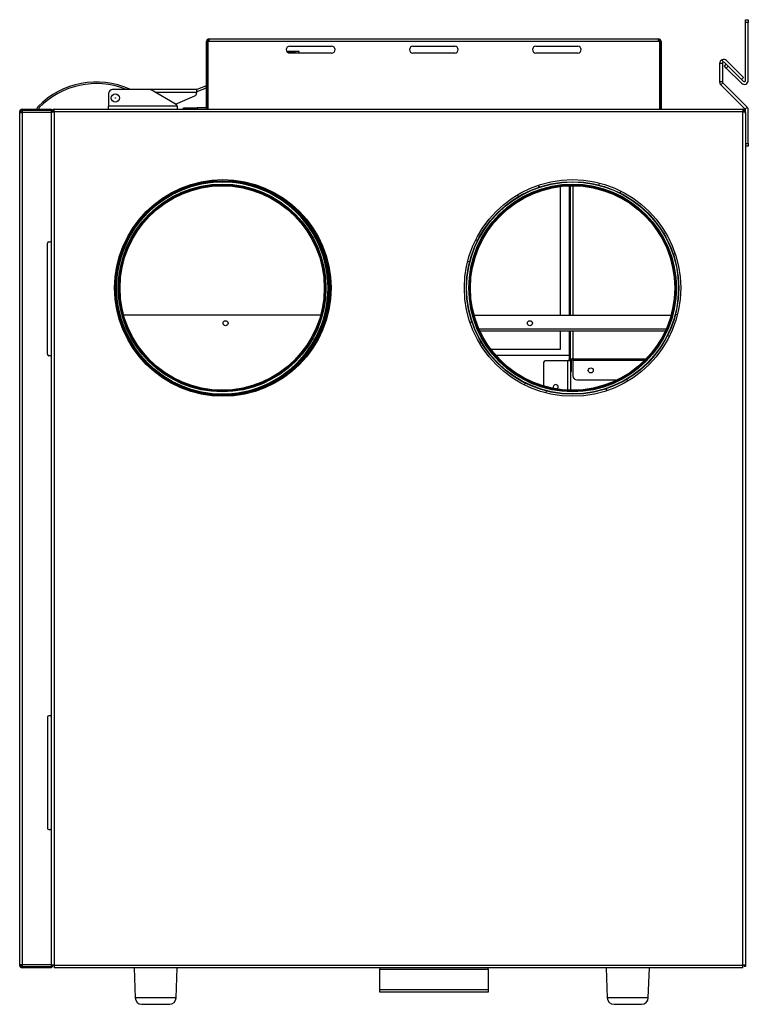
# Model space of a CAD drawing. Header units: millimetres. Extents: x 236 to 3393, y 257 to 3307.
# Tile 1 of 9: x 236 to 775, y 1763 to 2490. Entities that reach past the tile are written whole.
import ezdxf

# ---------------------------------------------------------------- set-up
doc = ezdxf.new("R2010")
doc.units = ezdxf.units.MM
for name, color, linetype in [('BLASZKA_BYPASSU', 7, 'Continuous'), ('BURTA', 7, 'Continuous'), ('Domyślne', 7, 'Continuous'), ('DRZWI_ZEW_H', 7, 'Continuous'), ('ETHERNET', 7, 'Continuous'), ('KOLNIERZ_160', 7, 'Continuous'), ('KOLNIERZ_160_PK', 7, 'Continuous'), ('MOC_REKU_SCIANA_', 7, 'Continuous'), ('MOC_REKU_TYŁ_NOW', 7, 'Continuous'), ('OBUDOWA_H', 7, 'Continuous'), ('POKRYWKA_STEROWA', 7, 'Continuous'), ('PRZEGRODA_BYPASS', 7, 'Continuous'), ('PRZEGRODA_STEROW', 7, 'Continuous'), ('STOPKA', 7, 'Continuous'), ('UCHWYT_SYFONU_2S', 7, 'Continuous'), ('USB_PIONOWE', 7, 'Continuous'), ('WSPORNIK_FILTRA_', 7, 'Continuous'), ('WYMIENNIK', 7, 'Continuous')]:
    doc.layers.add(name, color=color, linetype=linetype)

# ---------------------------------------------------------------- blocks, each defined once
blk = doc.blocks.new('SE2')
at = {"layer": 'BLASZKA_BYPASSU', "color": 7, "linetype": 'Continuous'}
for p, q in [((645.06, 2367.19), (645.06, 2271.7)), ((645.06, 2259.7), (645.06, 2239.35)), ((643.26, 2238.08), (643.26, 2238.58)), ((643.26, 2237.58), (643.26, 2238.08)), ((644.06, 2230.86), (644.06, 2238.08)), ((645.06, 2239.35), (699.25, 2239.35)), ((645.06, 2238.08), (645.06, 2239.35)), ((698, 2238.08), (645.06, 2238.08)), ((645.06, 2238.08), (645.06, 2226.82)), ((643.26, 2230.86), (644.06, 2230.86)), ((643.26, 2229.99), (644.06, 2229.99)), ((644.06, 2229.99), (644.06, 2230.86)), ((648.06, 2223.82), (677.9, 2223.82))]:
    blk.add_line(p, q, dxfattribs=at)
blk.add_circle((658.31, 2230.82), 1.85, dxfattribs=at)
blk.add_arc((648.06, 2226.82), 3, 180, 270, dxfattribs=at)
for major_axis in [(-1.8, 0), (-1, 0)]:
    blk.add_ellipse((645.06, 2238.08), major_axis=major_axis, ratio=0.707107, start_param=4.712389, end_param=6.283185, dxfattribs=at)
at = {"layer": 'BURTA', "color": 7, "linetype": 'Continuous'}
for p, q in [((332.51, 2438.2), (304.86, 2438.2)), ((305.71, 2438.5), (366.96, 2438.5)), ((351.91, 2427.23), (333.26, 2438)), ((336.27, 2436.26), (366.96, 2436.26)), ((366.96, 2438.5), (367, 2438.5)), ((366.96, 2438.5), (366.96, 2436.26)), ((366.96, 2437), (367, 2437)), ((366.96, 2436.26), (366.96, 2435.52)), ((367.25, 2438.54), (373.77, 2440.92)), ((367.77, 2437.13), (374.26, 2439.5)), ((373.77, 2440.92), (374.26, 2441.09)), ((374.26, 2439.58), (373.77, 2440.92)), ((375.26, 2441.22), (375.26, 2441.21)), ((301.71, 2434.5), (301.71, 2432.31)), ((301.86, 2435.2), (301.86, 2425.93)), ((351.33, 2427.56), (365.74, 2433.68)), ((301.86, 2423.7), (301.86, 2425.93)), ((352.66, 2425.93), (301.86, 2425.93)), ((352.66, 2425.93), (352.66, 2423.7)), ((352.66, 2425.93), (352.66, 2425.93))]:
    blk.add_line(p, q, dxfattribs=at)
for radius in [3, 0.172]:
    blk.add_circle((306.86, 2432), radius, dxfattribs=at)
for centre, radius, start, end in [((292.79, 2383.63), 60.2, 65.709, 135.63852), ((292.79, 2383.63), 59, 68.43579, 135.63852), ((304.86, 2435.2), 3, 90, 180), ((305.71, 2434.5), 4, 90, 116.91502), ((332.51, 2436.7), 1.5, 60, 90), ((367, 2439.23), 0.737, 270, 290), ((367, 2439.23), 2.24, 270, 290), ((305.71, 2434.5), 4, 161.73508, 180), ((306.71, 2432.31), 5, 180, 194.06987), ((364.96, 2435.52), 2, 293, 0), ((252.04, 2423.48), 3.2, 135.63852, 176.11265), ((252.04, 2423.48), 2, 135.63852, 173.77275), ((351.16, 2425.93), 1.5, 0.10028, 60)]:
    blk.add_arc(centre, radius, start, end, dxfattribs=at)
at = {"layer": 'DRZWI_ZEW_H', "color": 7, "linetype": 'Continuous'}
for p, q in [((236.26, 2421.3), (236.26, 2422)), ((236.96, 2421.3), (236.96, 2422)), ((237.96, 2423.7), (237.96, 2423)), ((237.96, 2423.7), (259.76, 2423.7)), ((237.96, 2423), (259.76, 2423)), ((237.96, 2422.5), (237.96, 2421.3)), ((238.01, 2423), (259.76, 2423)), ((259.76, 2423.7), (259.76, 2423)), ((259.76, 2421.3), (259.76, 2423)), ((236.26, 2421.3), (237.96, 2421.3)), ((236.26, 1792.1), (236.26, 2421.3)), ((237.96, 2421.3), (237.96, 1792.1)), ((259.76, 2421.3), (237.96, 2421.3)), ((259.76, 2326.7), (259.76, 2421.3)), ((256.76, 2242.7), (256.76, 2324.7)), ((257.76, 2325.7), (258.76, 2325.7)), ((236.26, 2289.27), (236.17, 2289.27)), ((236.17, 2274.56), (236.26, 2274.56)), ((258.76, 2241.7), (257.76, 2241.7)), ((259.76, 1976.7), (259.76, 2240.7)), ((256.76, 1974.7), (256.76, 1892.7)), ((258.76, 1975.7), (257.76, 1975.7)), ((257.76, 1891.7), (258.76, 1891.7)), ((259.76, 1792.1), (259.76, 1890.7)), ((236.26, 1791.4), (236.26, 1792.1)), ((236.26, 1792.1), (237.96, 1792.1)), ((236.96, 1791.4), (236.96, 1792.1)), ((237.96, 1792.1), (259.76, 1792.1)), ((237.96, 1792.1), (237.96, 1790.9)), ((237.96, 1789.7), (237.96, 1790.4)), ((259.76, 1790.4), (237.96, 1790.4)), ((259.76, 1789.7), (237.96, 1789.7)), ((259.76, 1790.4), (238.01, 1790.4)), ((259.76, 1790.4), (259.76, 1792.1)), ((259.76, 1789.7), (259.76, 1790.4))]:
    blk.add_line(p, q, dxfattribs=at)
for centre, radius, start, end in [((237.96, 2422), 1.7, 90, 180), ((237.96, 2422), 1, 90, 180), ((257.76, 2324.7), 1, 90, 180), ((258.76, 2326.7), 1, 270, 0), ((257.76, 2242.7), 1, 180, 270), ((258.76, 2240.7), 1, 0, 90), ((257.76, 1974.7), 1, 90, 180), ((258.76, 1976.7), 1, 270, 0), ((257.76, 1892.7), 1, 180, 270), ((258.76, 1890.7), 1, 0, 90), ((237.96, 1791.4), 1.7, 180, 270), ((237.96, 1791.4), 1, 180, 270)]:
    blk.add_arc(centre, radius, start, end, dxfattribs=at)
for points in [[(238.01, 2423), (238, 2423), (237.99, 2422.95), (237.98, 2422.78), (237.97, 2422.65), (237.96, 2422.5)], [(237.96, 1790.9), (237.97, 1790.74), (237.98, 1790.61), (237.99, 1790.44), (238, 1790.4), (238.01, 1790.4)]]:
    blk.add_open_spline(points, degree=3, knots=[0, 0, 0, 0, 0.5, 0.5, 1, 1, 1, 1], dxfattribs=at)
at = {"layer": 'ETHERNET', "color": 7, "linetype": 'Continuous'}
for p, q in [((442.72, 2466.27), (433.71, 2466.27)), ((442.72, 2465.2), (442.72, 2466.27)), ((442.72, 2466.27), (442.72, 2466.27)), ((442.72, 2465.2), (442.72, 2466.27))]:
    blk.add_line(p, q, dxfattribs=at)
at = {"layer": 'KOLNIERZ_160', "color": 7, "linetype": 'Continuous'}
for radius in [80, 79.2, 78.97, 78.73, 78.49]:
    blk.add_circle((386.36, 2291.7), radius, dxfattribs=at)
at = {"layer": 'KOLNIERZ_160_PK', "color": 7, "linetype": 'Continuous'}
for p, q in [((619.46, 2367.48), (620.05, 2366.18)), ((664.62, 2369.08), (664.14, 2367.79)), ((604.14, 2360.32), (604.68, 2359.14)), ((680.45, 2363.16), (679.98, 2361.9)), ((452.19, 2334.22), (451.96, 2334.04)), ((573.44, 2327.28), (574.65, 2326.82)), ((713.57, 2332.45), (712.3, 2331.87)), ((720.52, 2317.04), (719.33, 2316.5)), ((567.42, 2311.48), (568.76, 2310.98)), ((464.81, 2291.65), (464.36, 2291.7)), ((462.8, 2274.87), (462.54, 2274.89)), ((722.19, 2271.95), (720.95, 2272.42)), ((569.13, 2266.32), (570.38, 2266.89)), ((716.37, 2256.09), (715.06, 2256.57)), ((576.19, 2250.97), (577.41, 2251.53)), ((609.24, 2220.19), (609.73, 2221.5)), ((685.64, 2222.93), (685.03, 2224.26)), ((625.12, 2214.39), (625.57, 2215.6)), ((670.2, 2216.05), (669.66, 2217.22))]:
    blk.add_line(p, q, dxfattribs=at)
for centre, radius in [((385.86, 2291.7), 76.71), ((385.86, 2291.7), 76.21), ((385.86, 2291.7), 76.19), ((385.86, 2291.7), 75.49), ((644.86, 2291.7), 78.5), ((644.86, 2291.7), 78.29), ((644.86, 2291.7), 76.71), ((644.86, 2291.7), 76.21), ((644.86, 2291.7), 76.19), ((644.86, 2291.7), 75.49)]:
    blk.add_circle(centre, radius, dxfattribs=at)
for radius, start, end in [(78.29, 0, 112.47639), (78.5, 0, 89.00461), (78.29, 246.76514, 0), (78.5, 270.99833, 0)]:
    blk.add_arc((385.86, 2291.7), radius, start, end, dxfattribs=at)
at = {"layer": 'MOC_REKU_SCIANA_', "color": 7, "linetype": 'Continuous'}
for p, q in [((772.76, 2487.83), (772.76, 2489.83)), ((772.76, 2489.83), (774.76, 2489.83)), ((774.76, 2487.83), (772.76, 2487.83)), ((772.76, 2445.07), (772.76, 2487.83)), ((774.76, 2489.83), (774.76, 2487.83)), ((774.76, 2445.07), (774.76, 2487.83)), ((757.08, 2455.5), (758.5, 2456.92)), ((758.5, 2454.09), (757.08, 2455.5)), ((759.91, 2455.5), (758.5, 2454.09)), ((769.64, 2442.95), (758.5, 2454.09)), ((771.05, 2444.36), (759.91, 2455.5))]:
    blk.add_line(p, q, dxfattribs=at)
for radius in [3, 1]:
    blk.add_arc((771.76, 2445.07), radius, 225, 0, dxfattribs=at)
at = {"layer": 'MOC_REKU_TYŁ_NOW', "color": 7, "linetype": 'Continuous'}
for p, q in [((756.16, 2458.38), (755.4, 2460.22)), ((769.81, 2445.6), (757.25, 2458.16)), ((771.22, 2447.02), (758.67, 2459.57)), ((753.55, 2457.45), (753.55, 2443.94)), ((755.55, 2457.45), (753.55, 2457.45)), ((755.55, 2457.45), (755.55, 2443.94)), ((755.55, 2443.94), (753.55, 2443.94)), ((755.84, 2443.23), (754.43, 2441.82)), ((773.88, 2425.19), (755.84, 2443.23)), ((769.81, 2445.6), (771.22, 2447.02)), ((754.43, 2441.82), (772.47, 2423.77)), ((773.88, 2425.19), (772.47, 2423.77)), ((772.76, 2421.7), (772.76, 2423.07)), ((774.76, 2398.31), (774.76, 2423.07)), ((772.76, 2398.31), (774.76, 2398.31)), ((774.76, 2396.31), (772.76, 2396.31)), ((774.76, 2398.31), (774.76, 2396.31))]:
    blk.add_line(p, q, dxfattribs=at)
for centre, radius, start, end in [((756.55, 2457.45), 3, 112.5, 180), ((756.55, 2457.45), 3, 45, 112.5), ((756.55, 2457.45), 1, 112.5, 180), ((756.55, 2457.45), 1, 45, 112.5), ((756.55, 2443.94), 3, 180, 225), ((756.55, 2443.94), 1.01, 180.12266, 224.87734), ((771.76, 2423.07), 1, 0, 45), ((771.76, 2423.07), 3, 0, 45)]:
    blk.add_arc(centre, radius, start, end, dxfattribs=at)
at = {"layer": 'OBUDOWA_H', "color": 7, "linetype": 'Continuous'}
for p, q in [((260.35, 2421.7), (259.76, 2421.7)), ((261.05, 2422.4), (260.35, 2423.11)), ((260.35, 2421.7), (261.76, 2421.7)), ((261.76, 2423.7), (770.76, 2423.7)), ((261.76, 2421.7), (261.76, 2423.7)), ((261.76, 2421.7), (261.76, 1791.7)), ((770.76, 2421.7), (261.76, 2421.7)), ((770.76, 2423.7), (770.76, 2421.7)), ((770.76, 1791.7), (770.76, 2421.7)), ((770.76, 2421.7), (772.17, 2421.7)), ((771.47, 2422.4), (772.17, 2423.11)), ((772.17, 2421.7), (772.76, 2421.7)), ((772.76, 2420.65), (772.76, 2421.7)), ((772.76, 2420.65), (772.76, 1791.7)), ((259.76, 2240.7), (259.76, 2326.7)), ((259.76, 1890.7), (259.76, 1976.7)), ((261.76, 1791.7), (259.76, 1791.7)), ((259.76, 1790.7), (260.76, 1790.7)), ((260.76, 1790.7), (260.76, 1791.7)), ((261.76, 1791.7), (261.76, 1789.7)), ((261.76, 1791.7), (770.76, 1791.7)), ((770.76, 1789.7), (261.76, 1789.7)), ((770.76, 1789.7), (770.76, 1791.7)), ((772.76, 1791.7), (770.76, 1791.7)), ((771.76, 1791.7), (771.76, 1790.7)), ((772.76, 1790.7), (771.76, 1790.7)), ((772.76, 1791.7), (772.76, 1790.7))]:
    blk.add_line(p, q, dxfattribs=at)
blk.add_circle((644.86, 2291.7), 80, dxfattribs=at)
for centre, radius, start, end in [((261.76, 2421.7), 2, 135, 180), ((261.76, 2421.7), 2, 90, 135), ((261.77, 2421.69), 1.01, 135.23597, 179.76403), ((261.76, 2421.7), 1, 90, 135), ((770.76, 2421.7), 2, 45, 90), ((770.76, 2421.7), 1, 45, 90), ((770.75, 2421.69), 1.01, 0.23597, 44.76403), ((770.76, 2421.7), 2, 0, 45)]:
    blk.add_arc(centre, radius, start, end, dxfattribs=at)
for points in [[(259.76, 2420.65), (259.76, 2420.83), (259.81, 2421), (260.01, 2421.35), (260.16, 2421.52), (260.35, 2421.7)], [(772.17, 2421.7), (772.36, 2421.52), (772.51, 2421.35), (772.71, 2421), (772.76, 2420.83), (772.76, 2420.65)]]:
    blk.add_open_spline(points, degree=3, knots=[0, 0, 0, 0, 0.5, 0.5, 1, 1, 1, 1], dxfattribs=at)
at = {"layer": 'POKRYWKA_STEROWA', "color": 7, "linetype": 'Continuous'}
for p, q in [((374.26, 2473.7), (375.26, 2473.7)), ((374.26, 2425.7), (374.26, 2473.7)), ((376.26, 2473.7), (375.26, 2473.7)), ((375.26, 2473.7), (375.26, 2423.7)), ((375.26, 2425.7), (375.26, 2473.7)), ((376.26, 2475.7), (708.26, 2475.7)), ((376.26, 2473.7), (376.26, 2475.7)), ((708.26, 2473.7), (376.26, 2473.7)), ((708.26, 2473.7), (708.26, 2475.7)), ((709.26, 2473.7), (708.26, 2473.7)), ((709.26, 2423.7), (709.26, 2473.7)), ((710.26, 2473.7), (709.26, 2473.7)), ((709.26, 2473.7), (709.26, 2423.7)), ((710.26, 2473.7), (710.26, 2423.7)), ((435.76, 2470.2), (466.76, 2470.2)), ((466.76, 2465.2), (435.76, 2465.2)), ((526.76, 2470.2), (557.76, 2470.2)), ((557.76, 2465.2), (526.76, 2465.2)), ((617.76, 2470.2), (648.76, 2470.2)), ((648.76, 2465.2), (617.76, 2465.2)), ((357.26, 2424.7), (367.26, 2424.7)), ((357.26, 2423.7), (357.26, 2424.7)), ((373.26, 2424.7), (367.26, 2424.7)), ((367.26, 2424.7), (367.26, 2423.7))]:
    blk.add_line(p, q, dxfattribs=at)
for centre, radius, start, end in [((376.26, 2473.7), 2, 90, 180), ((376.26, 2473.7), 1, 90, 180), ((708.26, 2473.7), 2, 0, 90), ((708.26, 2473.7), 1, 0, 90), ((435.76, 2467.7), 2.5, 90, 270), ((466.76, 2467.7), 2.5, 270, 90), ((526.76, 2467.7), 2.5, 90, 270), ((557.76, 2467.7), 2.5, 270, 90), ((617.76, 2467.7), 2.5, 90, 270), ((648.76, 2467.7), 2.5, 270, 90), ((373.26, 2425.7), 2, 270, 0), ((373.26, 2425.7), 1, 270, 0)]:
    blk.add_arc(centre, radius, start, end, dxfattribs=at)
at = {"layer": 'PRZEGRODA_BYPASS', "color": 7, "linetype": 'Continuous'}
for p, q in [((643.26, 2271.7), (643.26, 2367.17)), ((643.26, 2238.99), (643.26, 2259.7)), ((642.46, 2238.99), (642.46, 2241.07)), ((623.26, 2236), (623.26, 2219.36)), ((641.46, 2238), (625.26, 2238)), ((641.46, 2216.28), (641.46, 2238)), ((642.73, 2238), (641.46, 2238)), ((642.46, 2238.99), (643.26, 2238.99)), ((643.26, 2238.99), (643.26, 2238.58)), ((643.26, 2237.58), (643.26, 2216.22))]:
    blk.add_line(p, q, dxfattribs=at)
for centre, radius, start, end in [((625.26, 2236), 2, 90, 180), ((640.41, 2239.05), 2.04, 328.87781, 358.24646), ((632.36, 2218.5), 1.85, 0, 211.56331), ((632.36, 2218.5), 1.85, 309.05554, 0)]:
    blk.add_arc(centre, radius, start, end, dxfattribs=at)
blk.add_open_spline([(642.73, 2238), (642.89, 2238.16), (643.03, 2238.33), (643.21, 2238.66), (643.26, 2238.83), (643.26, 2238.99)], degree=3, knots=[0, 0, 0, 0, 0.5, 0.5, 1, 1, 1, 1], dxfattribs=at)
at = {"layer": 'PRZEGRODA_STEROW', "color": 7, "linetype": 'Continuous'}
blk.add_line((458.65, 2271.7), (313.06, 2271.7), dxfattribs=at)
blk.add_circle((388.36, 2265.7), 1.85, dxfattribs=at)
at = {"layer": 'STOPKA', "color": 7, "linetype": 'Continuous'}
for p, q in [((320.69, 1789.7), (321.48, 1767.52)), ((351.83, 1767.52), (352.62, 1789.7)), ((669.69, 1789.7), (670.48, 1767.52)), ((700.83, 1767.52), (701.62, 1789.7)), ((351.83, 1767.52), (321.48, 1767.52)), ((700.83, 1767.52), (670.48, 1767.52)), ((326.48, 1762.7), (346.83, 1762.7)), ((675.48, 1762.7), (695.83, 1762.7))]:
    blk.add_line(p, q, dxfattribs=at)
for centre, start, end in [((326.48, 1767.7), 182.04541, 270), ((346.83, 1767.7), 270, 357.95459), ((675.48, 1767.7), 182.04541, 270), ((695.83, 1767.7), 270, 357.95459)]:
    blk.add_arc(centre, 5, start, end, dxfattribs=at)
at = {"layer": 'UCHWYT_SYFONU_2S', "color": 7, "linetype": 'Continuous'}
for p, q in [((502.46, 1789.7), (502.46, 1788.7)), ((582.46, 1788.7), (582.46, 1789.7)), ((502.46, 1788.7), (582.46, 1788.7)), ((502.46, 1773.7), (502.46, 1788.7)), ((582.46, 1788.7), (582.46, 1773.7)), ((502.46, 1773.7), (582.46, 1773.7)), ((502.46, 1771.7), (502.46, 1773.7)), ((582.46, 1771.7), (502.46, 1771.7)), ((582.46, 1773.7), (582.46, 1771.7))]:
    blk.add_line(p, q, dxfattribs=at)
at = {"layer": 'USB_PIONOWE', "color": 7, "linetype": 'Continuous'}
for p, q in [((439.6, 2465.87), (434.06, 2465.87)), ((439.6, 2465.87), (439.6, 2465.2)), ((439.6, 2465.87), (439.6, 2465.87)), ((439.6, 2465.2), (439.6, 2465.87))]:
    blk.add_line(p, q, dxfattribs=at)
at = {"layer": 'WSPORNIK_FILTRA_', "color": 7, "linetype": 'Continuous'}
for p, q in [((572.06, 2271.7), (717.65, 2271.7)), ((575.67, 2261.5), (714.04, 2261.5)), ((713.23, 2259.7), (576.48, 2259.7))]:
    blk.add_line(p, q, dxfattribs=at)
blk.add_circle((613.36, 2265.7), 1.85, dxfattribs=at)
at = {"layer": 'WYMIENNIK', "color": 7, "linetype": 'Continuous'}
for p, q in [((635.96, 2271.7), (635.96, 2366.67)), ((642.46, 2271.7), (642.46, 2367.15)), ((635.96, 2246.44), (635.96, 2259.7)), ((642.46, 2241.85), (642.46, 2259.7)), ((584.43, 2246.44), (635.96, 2246.44)), ((642.46, 2241.85), (588.16, 2241.85)), ((642.46, 2241.07), (642.46, 2241.85))]:
    blk.add_line(p, q, dxfattribs=at)

msp = doc.modelspace()

# ---------------------------------------------------------------- block references
at = {"layer": 'Domyślne'}
msp.add_blockref('SE2', (0, 0), dxfattribs=at)

doc.saveas('drawing.dxf')
